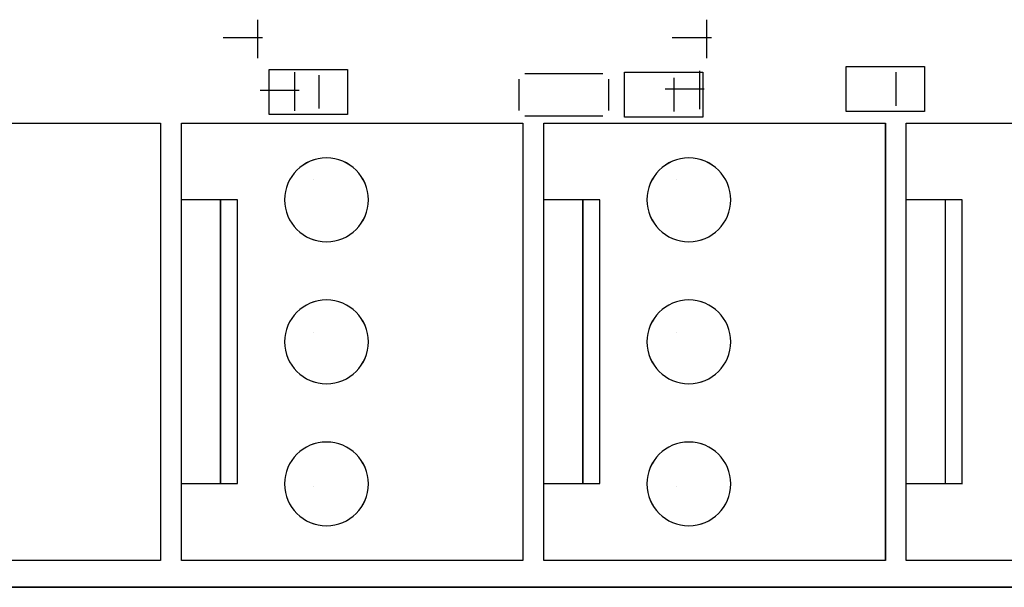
# Model space of a CAD drawing. Header units: inches. Extents: x -2.12 to 5.58, y -1.38 to 1.5.
# Tile 21 of 32: x 0.17 to 0.86, y -1.38 to -0.98. Entities that reach past the tile are written whole.
import ezdxf

# ---------------------------------------------------------------- set-up
doc = ezdxf.new("R2010")
doc.units = ezdxf.units.IN
doc.header["$MEASUREMENT"] = 0
for name, color, linetype in [('INTF_BLUE', 7, 'Continuous'), ('INTF_CYAN', 7, 'Continuous'), ('INTF_GREEN_1', 7, 'Continuous'), ('INTF_GREEN_2', 7, 'Continuous'), ('INTF_GREEN_3', 7, 'Continuous'), ('INTF_MAGENTA_1', 7, 'Continuous'), ('INTF_RED', 7, 'Continuous'), ('INTF_RED_2', 7, 'Continuous'), ('INTF_YELLOW_2', 7, 'Continuous'), ('INTF_YELLOW_3', 7, 'Continuous'), ('WHITE', 7, 'Continuous')]:
    doc.layers.add(name, color=color, linetype=linetype)

# ---------------------------------------------------------------- blocks, each defined once
blk = doc.blocks.new('929E8D115673F25F944251AC44F2906C91B2D3B1$$$C906BBC760572095F726B39B13C9EDE80CDE5667')
at = {"color": 178}
for p, q in [((28.34, -22.46, 1.6), (28.34, -22.46, -1.4)), ((28.34, -25.2, 1.6), (28.34, -25.2, -1.4)), ((28.34, -27.94, 1.6), (28.34, -27.94, -1.4))]:
    blk.add_line(p, q, dxfattribs=at)
blk = doc.blocks.new('PAIZHEN')
at = {"color": 0}
blk.add_blockref('929E8D115673F25F944251AC44F2906C91B2D3B1$$$C906BBC760572095F726B39B13C9EDE80CDE5667', (0, 0), dxfattribs=at)
blk = doc.blocks.new('DDD71C7C7C9CF9294EF7B95702A5EAB48181DBE0$$$B8A4396250C5687B1D31E70758B30729E1AC4426')
at = {"layer": 'INTF_GREEN_2', "color": 3}
for p, q in [((-261.715, -124.15), (-176.714, -124.15)), ((-176.714, -124.15), (-261.715, -124.15))]:
    blk.add_line(p, q, dxfattribs=at)
at = {"layer": 'WHITE', "color": 7}
for centre in [(-239.471, -117.221), (-232.994, -117.221), (-239.471, -119.761), (-232.994, -119.761), (-239.471, -122.301), (-232.994, -122.301)]:
    blk.add_circle(centre, 0.749, dxfattribs=at)
blk = doc.blocks.new('S70CR100-TOP')
at = {"color": 0}
blk.add_blockref('DDD71C7C7C9CF9294EF7B95702A5EAB48181DBE0$$$B8A4396250C5687B1D31E70758B30729E1AC4426', (0, 0), dxfattribs=at)
blk = doc.blocks.new('3873F21D59116B9BB77B534D235B23D2048C078A$$$B8A4396250C5687B1D31E70758B30729E1AC4426')
at = {"layer": 'INTF_BLUE', "color": 5}
for p, q in [((-239.6665, -115.6023), (-239.6665, -114.9138)), ((-232.4275, -115.6277), (-232.4275, -114.9392)), ((-239.7477, -115.2404), (-239.0456, -115.2404)), ((-232.5087, -115.2658), (-231.8066, -115.2658)), ((-243.3566, -115.8494), (-249.4598, -115.8494)), ((-243.3566, -123.6726), (-243.3566, -115.8494)), ((-236.8796, -115.8494), (-242.9828, -115.8494)), ((-242.9828, -115.8494), (-242.9828, -123.6726)), ((-236.8796, -123.6726), (-236.8796, -115.8494)), ((-230.4026, -115.8494), (-236.5058, -115.8494)), ((-236.5058, -115.8494), (-236.5058, -123.6726)), ((-230.4026, -123.6726), (-230.4026, -115.8494)), ((-223.9256, -115.8494), (-230.0288, -115.8494)), ((-230.0288, -115.8494), (-230.0288, -123.6726)), ((-244.3566, -122.295), (-244.3566, -117.221)), ((-244.3562, -117.221), (-243.3592, -117.221)), ((-244.0566, -122.304), (-244.0566, -117.222)), ((-237.8796, -122.295), (-237.8796, -117.221)), ((-237.8792, -117.221), (-236.8822, -117.221)), ((-237.5796, -122.304), (-237.5796, -117.222)), ((-231.4026, -122.295), (-231.4026, -117.221)), ((-231.4022, -117.221), (-230.4052, -117.221)), ((-231.1026, -122.304), (-231.1026, -117.222)), ((-244.3592, -122.301), (-243.3582, -122.301)), ((-237.8822, -122.301), (-236.8812, -122.301)), ((-231.4052, -122.301), (-230.4042, -122.301)), ((-249.4598, -123.6726), (-243.3566, -123.6726)), ((-242.9828, -123.6726), (-236.8796, -123.6726)), ((-236.5058, -123.6726), (-230.4026, -123.6726)), ((-230.0288, -123.6726), (-223.9256, -123.6726))]:
    blk.add_line(p, q, dxfattribs=at)
at = {"layer": 'INTF_MAGENTA_1', "color": 6}
for centre in [(-239.4712, -117.221), (-232.9942, -117.221), (-239.4712, -119.761), (-232.9942, -119.761), (-239.4712, -122.301), (-232.9942, -122.301)]:
    blk.add_circle(centre, 0.7493, dxfattribs=at)
at = {"layer": 'INTF_YELLOW_3', "color": 2}
for p, q in [((-261.715, -124.15), (-176.714, -124.15)), ((-176.714, -124.15), (-261.715, -124.15))]:
    blk.add_line(p, q, dxfattribs=at)
blk = doc.blocks.new('S70CR100-BOT')
at = {"color": 0}
blk.add_blockref('3873F21D59116B9BB77B534D235B23D2048C078A$$$B8A4396250C5687B1D31E70758B30729E1AC4426', (0, 0), dxfattribs=at)
blk = doc.blocks.new('31673240982F5778DC3FB12357F58391CCFCB263$$$B8A4396250C5687B1D31E70758B30729E1AC4426')
at = {"layer": 'INTF_CYAN', "color": 4}
for centre in [(-239.4712, -117.221), (-232.9942, -117.221), (-239.4712, -119.761), (-232.9942, -119.761), (-239.4712, -122.301), (-232.9942, -122.301)]:
    blk.add_circle(centre, 0.7493, dxfattribs=at)
at = {"layer": 'INTF_GREEN_1', "color": 3}
for p, q in [((-239.7935, -114.6879), (-239.7935, -113.9994)), ((-231.7671, -114.6879), (-231.7671, -113.9994)), ((-239.8747, -114.326), (-239.1726, -114.326)), ((-231.8483, -114.326), (-231.1462, -114.326)), ((-242.2808, -114.8376), (-243.684, -114.8376)), ((-243.684, -114.8376), (-243.684, -115.6422)), ((-242.2808, -115.6422), (-242.2808, -114.8376)), ((-231.9684, -114.8884), (-233.3716, -114.8884)), ((-233.3716, -114.8884), (-233.3716, -115.693)), ((-231.9684, -115.693), (-231.9684, -114.8884)), ((-243.1675, -114.9385), (-243.1675, -115.5396)), ((-238.3184, -114.9392), (-239.7216, -114.9392)), ((-239.7216, -114.9392), (-239.7216, -115.7438)), ((-239.2051, -115.0401), (-239.2051, -115.6412)), ((-238.3184, -115.7438), (-238.3184, -114.9392)), ((-238.0361, -115.062), (-238.0361, -115.6208)), ((-236.5375, -114.9604), (-237.9345, -114.9604)), ((-236.4359, -115.6208), (-236.4359, -115.062)), ((-232.8551, -114.9893), (-232.8551, -115.5904)), ((-243.684, -115.6422), (-242.2808, -115.6422)), ((-239.7216, -115.7438), (-238.3184, -115.7438)), ((-237.9345, -115.7224), (-236.5375, -115.7224)), ((-233.3716, -115.693), (-231.9684, -115.693)), ((-243.3566, -115.8494), (-249.4598, -115.8494)), ((-243.3566, -123.6726), (-243.3566, -115.8494)), ((-242.9828, -115.8494), (-242.9828, -123.6726)), ((-236.8796, -115.8494), (-242.9828, -115.8494)), ((-236.8796, -123.6726), (-236.8796, -115.8494)), ((-236.5058, -115.8494), (-236.5058, -123.6726)), ((-230.4026, -115.8494), (-236.5058, -115.8494)), ((-230.4026, -123.6726), (-230.4026, -115.8494)), ((-230.0288, -115.8494), (-230.0288, -123.6726)), ((-223.9256, -115.8494), (-230.0288, -115.8494)), ((-249.4598, -123.6726), (-243.3566, -123.6726)), ((-242.9828, -123.6726), (-236.8796, -123.6726)), ((-236.5058, -123.6726), (-230.4026, -123.6726)), ((-230.0288, -123.6726), (-223.9256, -123.6726))]:
    blk.add_line(p, q, dxfattribs=at)
at = {"layer": 'INTF_RED_2', "color": 1}
blk.add_line((-176.714, -124.15), (-261.715, -124.15), dxfattribs=at)
at = {"layer": 'INTF_YELLOW_2', "color": 2}
for p, q in [((-239.7935, -114.6879), (-239.7935, -113.9994)), ((-231.7671, -114.6879), (-231.7671, -113.9994)), ((-239.8747, -114.326), (-239.1726, -114.326)), ((-231.8483, -114.326), (-231.1462, -114.326)), ((-242.2808, -114.8376), (-243.684, -114.8376)), ((-243.684, -114.8376), (-243.684, -115.6422)), ((-242.2808, -115.6422), (-242.2808, -114.8376)), ((-231.9684, -114.8884), (-233.3716, -114.8884)), ((-233.3716, -114.8884), (-233.3716, -115.693)), ((-231.9684, -115.693), (-231.9684, -114.8884)), ((-238.3184, -114.9392), (-239.7216, -114.9392)), ((-239.7216, -114.9392), (-239.7216, -115.7438)), ((-238.3184, -115.7438), (-238.3184, -114.9392)), ((-238.0361, -115.062), (-238.0361, -115.6208)), ((-236.5375, -114.9604), (-237.9345, -114.9604)), ((-236.4359, -115.6208), (-236.4359, -115.062)), ((-243.684, -115.6422), (-242.2808, -115.6422)), ((-239.7216, -115.7438), (-238.3184, -115.7438)), ((-237.9345, -115.7224), (-236.5375, -115.7224)), ((-233.3716, -115.693), (-231.9684, -115.693)), ((-243.3566, -115.8494), (-249.4598, -115.8494)), ((-243.3566, -123.6726), (-243.3566, -115.8494)), ((-236.8796, -115.8494), (-242.9828, -115.8494)), ((-242.9828, -115.8494), (-242.9828, -123.6726)), ((-236.8796, -123.6726), (-236.8796, -115.8494)), ((-230.4026, -115.8494), (-236.5058, -115.8494)), ((-236.5058, -115.8494), (-236.5058, -123.6726)), ((-230.4026, -123.6726), (-230.4026, -115.8494)), ((-223.9256, -115.8494), (-230.0288, -115.8494)), ((-230.0288, -115.8494), (-230.0288, -123.6726)), ((-244.3566, -122.295), (-244.3566, -117.221)), ((-244.3562, -117.221), (-243.3592, -117.221)), ((-244.0566, -122.304), (-244.0566, -117.222)), ((-237.8796, -122.295), (-237.8796, -117.221)), ((-237.8792, -117.221), (-236.8822, -117.221)), ((-237.5796, -122.304), (-237.5796, -117.222)), ((-231.4026, -122.295), (-231.4026, -117.221)), ((-231.4022, -117.221), (-230.4052, -117.221)), ((-231.1026, -122.304), (-231.1026, -117.222)), ((-244.3592, -122.301), (-243.3582, -122.301)), ((-237.8822, -122.301), (-236.8812, -122.301)), ((-231.4052, -122.301), (-230.4042, -122.301)), ((-249.4598, -123.6726), (-243.3566, -123.6726)), ((-242.9828, -123.6726), (-236.8796, -123.6726)), ((-236.5058, -123.6726), (-230.4026, -123.6726)), ((-230.0288, -123.6726), (-223.9256, -123.6726))]:
    blk.add_line(p, q, dxfattribs=at)
blk = doc.blocks.new('S70CR110-BOT')
at = {"color": 0}
blk.add_blockref('31673240982F5778DC3FB12357F58391CCFCB263$$$B8A4396250C5687B1D31E70758B30729E1AC4426', (0, 0), dxfattribs=at)
blk = doc.blocks.new('FE1B2A364973CD4E62792E9A41617DEF1B491828$$$B8A4396250C5687B1D31E70758B30729E1AC4426')
at = {"layer": 'INTF_GREEN_3', "color": 3}
for centre in [(-239.471, -117.221), (-232.994, -117.221), (-239.471, -119.761), (-232.994, -119.761), (-239.471, -122.301), (-232.994, -122.301)]:
    blk.add_circle(centre, 0.749, dxfattribs=at)
at = {"layer": 'INTF_RED', "color": 1}
blk.add_line((-176.714, -124.15), (-261.715, -124.15), dxfattribs=at)
blk = doc.blocks.new('S70CR110-TOP')
at = {"color": 0}
blk.add_blockref('FE1B2A364973CD4E62792E9A41617DEF1B491828$$$B8A4396250C5687B1D31E70758B30729E1AC4426', (0, 0), dxfattribs=at)
blk = doc.blocks.new('S70CR100_STACK_ASSY_ASM')
at = {"color": 0, "extrusion": (0, 0, -1), "rotation": 1.14827544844e-05}
blk.add_blockref('S70CR100-TOP', (223.214, 89.15), dxfattribs=at)
at = {"color": 0, "extrusion": (0, 0, -1)}
for name, p in [('S70CR110-BOT', (223.214, 89.15, -1)), ('S70CR100-BOT', (223.215, 89.15, -1)), ('S70CR110-TOP', (223.214, 89.15))]:
    blk.add_blockref(name, p, dxfattribs=at)
at = {"color": 0}
for p in [(-18.8, -5.25, -0.6), (-12.3, -5.25, -0.6)]:
    blk.add_blockref('PAIZHEN', p, dxfattribs=at)

msp = doc.modelspace()

# ---------------------------------------------------------------- block references
at = {"xscale": 0.0393700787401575, "yscale": 0.0393700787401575, "zscale": 0.0393700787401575}
msp.add_blockref('S70CR100_STACK_ASSY_ASM', (0, 0), dxfattribs=at)

doc.saveas('drawing.dxf')
